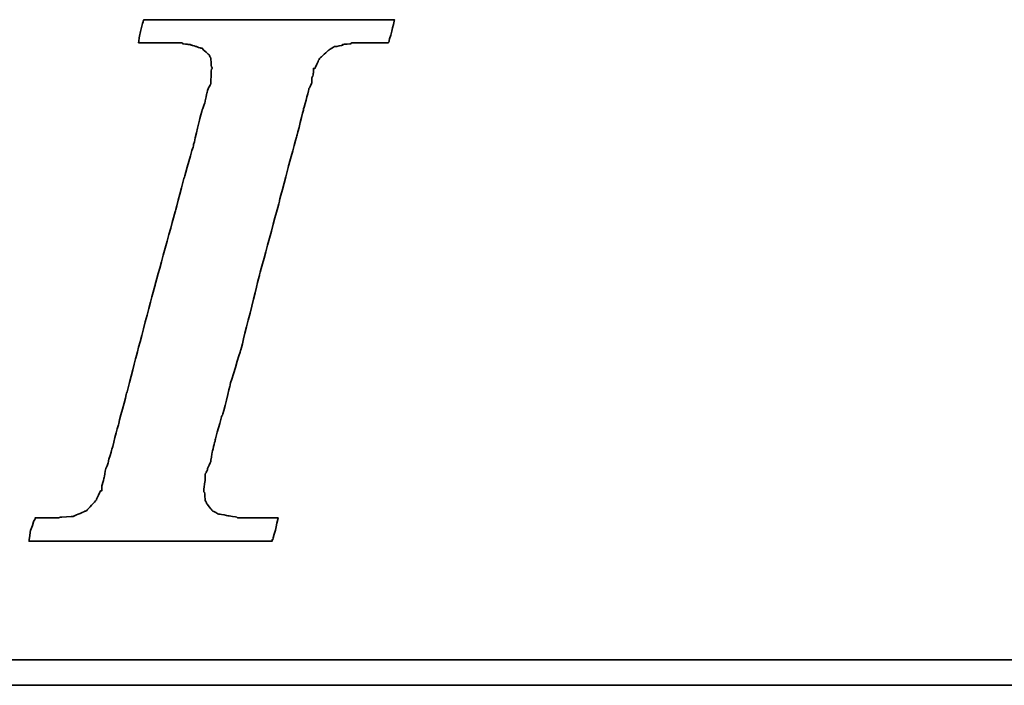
# Model space of a CAD drawing. Header units: millimetres. Extents: x -1 to 163, y -1 to 94.
# Tile 35 of 51: x 127.91 to 130.75, y 46.02 to 47.94. Entities that reach past the tile are written whole.
import ezdxf

# ---------------------------------------------------------------- set-up
doc = ezdxf.new("R2010")
doc.units = ezdxf.units.MM
doc.header["$LTSCALE"] = 0.1
doc.layers.add('DIM', color=4, linetype='CONTINUOUS')
doc.layers.add('layer 1', color=7, linetype='CONTINUOUS')

# ---------------------------------------------------------------- blocks, each defined once
blk = doc.blocks.new('TBI MOTION logo(完整正式版)')
at = {"layer": 'layer 1', "color": 22, "lineweight": 35}
for points, knots in [([(-40.59125, -7.94375), (-40.59125, -7.94375), (-40.97375, -7.94375), (-40.97375, -7.94375), (-40.97375, -7.94375), (-40.97375, -7.94375), (-41.38125, -7.94375), (-41.38125, -7.94375), (-41.38125, -7.94375), (-41.38125, -7.94375), (-41.54875, -7.94375), (-41.54875, -7.94375), (-41.54875, -7.94375), (-41.54875, -7.94375), (-41.59875, -7.94375), (-41.59875, -7.94375), (-41.59875, -7.94375), (-41.59875, -7.94375), (-41.88375, -7.94375), (-41.88375, -7.94375), (-41.88375, -7.94375), (-41.88375, -7.94375), (-41.90875, -7.91875), (-41.90875, -7.91875), (-41.90875, -7.91875), (-41.90875, -7.91875), (-42.19875, -7.87125), (-42.19875, -7.87125), (-42.19875, -7.87125), (-42.19875, -7.87125), (-42.43875, -7.82375), (-42.43875, -7.82375), (-42.43875, -7.82375), (-42.43875, -7.82375), (-42.45875, -7.82375), (-42.45875, -7.82375), (-42.45875, -7.82375), (-42.45875, -7.82375), (-42.48625, -7.82375), (-42.48625, -7.82375), (-42.48625, -7.82375), (-42.48625, -7.82375), (-42.67625, -7.72375), (-42.67625, -7.72375), (-42.67625, -7.72375), (-42.67625, -7.72375), (-42.70125, -7.70375), (-42.70125, -7.70375), (-42.70125, -7.70375), (-42.70125, -7.70375), (-42.72375, -7.67875), (-42.72375, -7.67875), (-42.72375, -7.67875), (-42.72375, -7.67875), (-42.86875, -7.48875), (-42.86875, -7.48875), (-42.86875, -7.48875), (-42.86875, -7.48875), (-42.89375, -7.43875), (-42.89375, -7.43875), (-42.89375, -7.43875), (-42.89375, -7.43875), (-42.91875, -7.38875), (-42.91875, -7.38875), (-42.91875, -7.38875), (-42.91875, -7.38875), (-42.93875, -7.12875), (-42.93875, -7.12875), (-42.93875, -7.12875), (-42.93875, -7.12875), (-42.96375, -7.10375), (-42.96375, -7.10375), (-42.96375, -7.10375), (-42.96375, -7.10375), (-42.96375, -7.05375), (-42.96375, -7.05375), (-42.96375, -7.05375), (-42.96375, -7.05375), (-42.96375, -7.00875), (-42.96375, -7.00875), (-42.96375, -7.00875), (-42.96375, -7.00875), (-42.91875, -6.69625), (-42.91875, -6.69625), (-42.91875, -6.69625), (-42.91875, -6.69625), (-42.91875, -6.62375), (-42.91875, -6.62375), (-42.91875, -6.62375), (-42.91875, -6.62375), (-42.91875, -6.59625), (-42.91875, -6.59625), (-42.91875, -6.59625), (-42.91875, -6.59625), (-42.91875, -6.57375), (-42.91875, -6.57375), (-42.91875, -6.57375), (-42.91875, -6.57375), (-42.91875, -6.52875), (-42.91875, -6.52875), (-42.91875, -6.52875), (-42.91875, -6.52875), (-42.89375, -6.50375), (-42.89375, -6.50375), (-42.89375, -6.50375), (-42.89375, -6.50375), (-42.84375, -6.38375), (-42.84375, -6.38375), (-42.84375, -6.38375), (-42.84375, -6.38375), (-42.84375, -6.35875), (-42.84375, -6.35875), (-42.84375, -6.35875), (-42.84375, -6.35875), (-42.74625, -6.14375), (-42.74625, -6.14375), (-42.74625, -6.14375), (-42.74625, -6.14375), (-42.70125, -5.85375), (-42.70125, -5.85375), (-42.70125, -5.85375), (-42.70125, -5.85375), (-42.60375, -5.47125), (-42.60375, -5.47125), (-42.60375, -5.47125), (-42.60375, -5.47125), (-42.60375, -5.44875), (-42.60375, -5.44875), (-42.60375, -5.44875), (-42.60375, -5.44875), (-42.38875, -4.67875), (-42.38875, -4.67875), (-42.38875, -4.67875), (-42.38875, -4.67875), (-42.36375, -4.65375), (-42.36375, -4.65375), (-42.36375, -4.65375), (-42.36375, -4.65375), (-42.12375, -3.69625), (-42.12375, -3.69625), (-42.12375, -3.69625), (-42.12375, -3.69625), (-42.12375, -3.67374), (-42.12375, -3.67374), (-42.12375, -3.67374), (-42.12375, -3.67374), (-41.78875, -2.59374), (-41.78875, -2.59374), (-41.78875, -2.59374), (-41.78875, -2.59374), (-41.18875, -0.19375), (-41.18875, -0.19375), (-41.18875, -0.19375), (-41.18875, -0.19375), (-40.54375, 2.20624), (-40.54375, 2.20624), (-40.54375, 2.20624), (-40.54375, 2.20624), (-40.25375, 3.30875), (-40.25375, 3.30875), (-40.25375, 3.30875), (-40.25375, 3.30875), (-39.98875, 4.27125), (-39.98875, 4.27125), (-39.98875, 4.27125), (-39.98875, 4.27125), (-39.77375, 5.13125), (-39.77375, 5.13125), (-39.77375, 5.13125), (-39.77375, 5.13125), (-39.67875, 5.47125), (-39.67875, 5.47125), (-39.67875, 5.47125), (-39.67875, 5.47125), (-39.60375, 5.75625), (-39.60375, 5.75625), (-39.60375, 5.75625), (-39.60375, 5.75625), (-39.60375, 5.78125), (-39.60375, 5.78125), (-39.60375, 5.78125), (-39.60375, 5.78125), (-39.50875, 5.97125), (-39.50875, 5.97125), (-39.50875, 5.97125), (-39.50875, 5.97125), (-39.50875, 6.13875), (-39.50875, 6.13875), (-39.50875, 6.13875), (-39.50875, 6.13875), (-39.48625, 6.16625), (-39.48625, 6.16625), (-39.48625, 6.16625), (-39.48625, 6.16625), (-39.46125, 6.28625), (-39.46125, 6.28625), (-39.46125, 6.28625), (-39.46125, 6.28625), (-39.46125, 6.42625), (-39.46125, 6.42625), (-39.46125, 6.42625), (-39.46125, 6.42625), (-39.41375, 6.42625), (-39.41375, 6.42625), (-39.41375, 6.42625), (-39.41375, 6.42625), (-39.29375, 6.69125), (-39.29375, 6.69125), (-39.29375, 6.69125), (-39.29375, 6.69125), (-39.26875, 6.74125), (-39.26875, 6.74125), (-39.26875, 6.74125), (-39.26875, 6.74125), (-39.24375, 6.76625), (-39.24375, 6.76625), (-39.24375, 6.76625), (-39.24375, 6.76625), (-38.98375, 7.00624), (-38.98375, 7.00624), (-38.98375, 7.00624), (-38.98375, 7.00624), (-38.95625, 7.02624), (-38.95625, 7.02624), (-38.95625, 7.02624), (-38.95625, 7.02624), (-38.78875, 7.12624), (-38.78875, 7.12624), (-38.78875, 7.12624), (-38.78875, 7.12624), (-38.76375, 7.12624), (-38.76375, 7.12624), (-38.76375, 7.12624), (-38.76375, 7.12624), (-38.74375, 7.12624), (-38.74375, 7.12624), (-38.74375, 7.12624), (-38.74375, 7.12624), (-38.52875, 7.17125), (-38.52875, 7.17125), (-38.52875, 7.17125), (-38.52875, 7.17125), (-38.52875, 7.19624), (-38.52875, 7.19624), (-38.52875, 7.19624), (-38.52875, 7.19624), (-38.50375, 7.19624), (-38.50375, 7.19624), (-38.50375, 7.19624), (-38.50375, 7.19624), (-38.26125, 7.21875), (-38.26125, 7.21875), (-38.26125, 7.21875), (-38.26125, 7.21875), (-38.23875, 7.24624), (-38.23875, 7.24624), (-38.23875, 7.24624), (-38.23875, 7.24624), (-38.21625, 7.24624), (-38.21625, 7.24624), (-38.21625, 7.24624), (-38.21625, 7.24624), (-38.18875, 7.24624), (-38.18875, 7.24624), (-38.18875, 7.24624), (-38.18875, 7.24624), (-37.90375, 7.24624), (-37.90375, 7.24624), (-37.90375, 7.24624), (-37.90375, 7.24624), (-37.85375, 7.24624), (-37.85375, 7.24624), (-37.85375, 7.24624), (-37.85375, 7.24624), (-37.75875, 7.24624), (-37.75875, 7.24624), (-37.75875, 7.24624), (-37.75875, 7.24624), (-37.42375, 7.24624), (-37.42375, 7.24624), (-37.42375, 7.24624), (-37.42375, 7.24624), (-37.08875, 7.24624), (-37.08875, 7.24624), (-37.08875, 7.24624), (-37.08875, 7.24624), (-37.06375, 7.24624), (-37.06375, 7.24624), (-37.06375, 7.24624), (-37.06375, 7.24624), (-37.06375, 7.26624), (-37.06375, 7.26624), (-37.06375, 7.26624), (-37.06375, 7.26624), (-37.03875, 7.29125), (-37.03875, 7.29125), (-37.03875, 7.29125), (-37.03875, 7.29125), (-37.03875, 7.31625), (-37.03875, 7.31625), (-37.03875, 7.31625), (-37.03875, 7.31625), (-36.94125, 7.67625), (-36.94125, 7.67625), (-36.94125, 7.67625), (-36.94125, 7.67625), (-36.86875, 7.98625), (-36.86875, 7.98625), (-36.86875, 7.98625), (-36.86875, 7.98625), (-36.98875, 7.98625), (-36.98875, 7.98625), (-36.98875, 7.98625), (-36.98875, 7.98625), (-37.42375, 7.98625), (-37.42375, 7.98625), (-37.42375, 7.98625), (-37.42375, 7.98625), (-37.94875, 7.98625), (-37.94875, 7.98625), (-37.94875, 7.98625), (-37.94875, 7.98625), (-38.57375, 7.98625), (-38.57375, 7.98625), (-38.57375, 7.98625), (-38.57375, 7.98625), (-39.29375, 7.98625), (-39.29375, 7.98625), (-39.29375, 7.98625), (-39.29375, 7.98625), (-40.82875, 7.98625), (-40.82875, 7.98625), (-40.82875, 7.98625), (-40.82875, 7.98625), (-42.36375, 7.98625), (-42.36375, 7.98625), (-42.36375, 7.98625), (-42.36375, 7.98625), (-43.08375, 7.98625), (-43.08375, 7.98625), (-43.08375, 7.98625), (-43.08375, 7.98625), (-43.70875, 7.98625), (-43.70875, 7.98625), (-43.70875, 7.98625), (-43.70875, 7.98625), (-44.23375, 7.98625), (-44.23375, 7.98625), (-44.23375, 7.98625), (-44.23375, 7.98625), (-44.66875, 7.98625), (-44.66875, 7.98625), (-44.66875, 7.98625), (-44.66875, 7.98625), (-44.88375, 7.98625), (-44.88375, 7.98625), (-44.88375, 7.98625), (-44.88375, 7.98625), (-44.90875, 7.94125), (-44.90875, 7.94125), (-44.90875, 7.94125), (-44.90875, 7.94125), (-44.90875, 7.91625), (-44.90875, 7.91625), (-44.90875, 7.91625), (-44.90875, 7.91625), (-45.00375, 7.55625), (-45.00375, 7.55625), (-45.00375, 7.55625), (-45.00375, 7.55625), (-45.05375, 7.24624), (-45.05375, 7.24624), (-45.05375, 7.24624), (-45.05375, 7.24624), (-44.61875, 7.24624), (-44.61875, 7.24624), (-44.61875, 7.24624), (-44.61875, 7.24624), (-44.11375, 7.24624), (-44.11375, 7.24624), (-44.11375, 7.24624), (-44.11375, 7.24624), (-43.99375, 7.24624), (-43.99375, 7.24624), (-43.99375, 7.24624), (-43.99375, 7.24624), (-43.94625, 7.24624), (-43.94625, 7.24624), (-43.94625, 7.24624), (-43.94625, 7.24624), (-43.92374, 7.24624), (-43.92374, 7.24624), (-43.92374, 7.24624), (-43.92374, 7.24624), (-43.65875, 7.24624), (-43.65875, 7.24624), (-43.65875, 7.24624), (-43.65875, 7.24624), (-43.63875, 7.21875), (-43.63875, 7.21875), (-43.63875, 7.21875), (-43.63875, 7.21875), (-43.46875, 7.19624), (-43.46875, 7.19624), (-43.46875, 7.19624), (-43.46875, 7.19624), (-43.39875, 7.19624), (-43.39875, 7.19624), (-43.39875, 7.19624), (-43.39875, 7.19624), (-43.37125, 7.17125), (-43.37125, 7.17125), (-43.37125, 7.17125), (-43.37125, 7.17125), (-43.34875, 7.17125), (-43.34875, 7.17125), (-43.34875, 7.17125), (-43.34875, 7.17125), (-43.20375, 7.12624), (-43.20375, 7.12624), (-43.20375, 7.12624), (-43.20375, 7.12624), (-43.05875, 7.07624), (-43.05875, 7.07624), (-43.05875, 7.07624), (-43.05875, 7.07624), (-43.01375, 7.07624), (-43.01375, 7.07624), (-43.01375, 7.07624), (-43.01375, 7.07624), (-42.98875, 7.02624), (-42.98875, 7.02624), (-42.98875, 7.02624), (-42.98875, 7.02624), (-42.79875, 6.86125), (-42.79875, 6.86125), (-42.79875, 6.86125), (-42.79875, 6.86125), (-42.77375, 6.81125), (-42.77375, 6.81125), (-42.77375, 6.81125), (-42.77375, 6.81125), (-42.74625, 6.76625), (-42.74625, 6.76625), (-42.74625, 6.76625), (-42.74625, 6.76625), (-42.72375, 6.47625), (-42.72375, 6.47625), (-42.72375, 6.47625), (-42.72375, 6.47625), (-42.70125, 6.45124), (-42.70125, 6.45124), (-42.70125, 6.45124), (-42.70125, 6.45124), (-42.70125, 6.42625), (-42.70125, 6.42625), (-42.70125, 6.42625), (-42.70125, 6.42625), (-42.72375, 6.40625), (-42.72375, 6.40625), (-42.72375, 6.40625), (-42.72375, 6.40625), (-42.74625, 5.97125), (-42.74625, 5.97125), (-42.74625, 5.97125), (-42.74625, 5.97125), (-42.74625, 5.94625), (-42.74625, 5.94625), (-42.74625, 5.94625), (-42.74625, 5.94625), (-42.74625, 5.92625), (-42.74625, 5.92625), (-42.74625, 5.92625), (-42.74625, 5.92625), (-42.77375, 5.87625), (-42.77375, 5.87625), (-42.77375, 5.87625), (-42.77375, 5.87625), (-42.81875, 5.80625), (-42.81875, 5.80625), (-42.81875, 5.80625), (-42.81875, 5.80625), (-42.86875, 5.63625), (-42.86875, 5.63625), (-42.86875, 5.63625), (-42.86875, 5.63625), (-42.91875, 5.39625), (-42.91875, 5.39625), (-42.91875, 5.39625), (-42.91875, 5.39625), (-42.91875, 5.37124), (-42.91875, 5.37124), (-42.91875, 5.37124), (-42.91875, 5.37124), (-43.01375, 5.10874), (-43.01375, 5.10874), (-43.01375, 5.10874), (-43.01375, 5.10874), (-43.10875, 4.77124), (-43.10875, 4.77124), (-43.10875, 4.77124), (-43.10875, 4.77124), (-43.29875, 3.95625), (-43.29875, 3.95625), (-43.29875, 3.95625), (-43.29875, 3.95625), (-43.58875, 2.95125), (-43.58875, 2.95125), (-43.58875, 2.95125), (-43.58875, 2.95125), (-43.87375, 1.87125), (-43.87375, 1.87125), (-43.87375, 1.87125), (-43.87375, 1.87125), (-44.52625, -0.50374), (-44.52625, -0.50374), (-44.52625, -0.50374), (-44.52625, -0.50374), (-45.14875, -2.85375), (-45.14875, -2.85375), (-45.14875, -2.85375), (-45.14875, -2.85375), (-45.43375, -3.95875), (-45.43375, -3.95875), (-45.43375, -3.95875), (-45.43375, -3.95875), (-45.69875, -4.96875), (-45.69875, -4.96875), (-45.69875, -4.96875), (-45.69875, -4.96875), (-45.91375, -5.78375), (-45.91375, -5.78375), (-45.91375, -5.78375), (-45.91375, -5.78375), (-46.01375, -6.11875), (-46.01375, -6.11875), (-46.01375, -6.11875), (-46.01375, -6.11875), (-46.01375, -6.14375), (-46.01375, -6.14375), (-46.01375, -6.14375), (-46.01375, -6.14375), (-46.10875, -6.40875), (-46.10875, -6.40875), (-46.10875, -6.40875), (-46.10875, -6.40875), (-46.15375, -6.64875), (-46.15375, -6.64875), (-46.15375, -6.64875), (-46.15375, -6.64875), (-46.20375, -6.83875), (-46.20375, -6.83875), (-46.20375, -6.83875), (-46.20375, -6.83875), (-46.22875, -6.93375), (-46.22875, -6.93375), (-46.22875, -6.93375), (-46.22875, -6.93375), (-46.22875, -7.07875), (-46.22875, -7.07875), (-46.22875, -7.07875), (-46.22875, -7.07875), (-46.27375, -7.07875), (-46.27375, -7.07875), (-46.27375, -7.07875), (-46.27375, -7.07875), (-46.39375, -7.34375), (-46.39375, -7.34375), (-46.39375, -7.34375), (-46.39375, -7.34375), (-46.39375, -7.36875), (-46.39375, -7.36875), (-46.39375, -7.36875), (-46.39375, -7.36875), (-46.42125, -7.38875), (-46.42125, -7.38875), (-46.42125, -7.38875), (-46.42125, -7.38875), (-46.68375, -7.67875), (-46.68375, -7.67875), (-46.68375, -7.67875), (-46.68375, -7.67875), (-46.70875, -7.70375), (-46.70875, -7.70375), (-46.70875, -7.70375), (-46.70875, -7.70375), (-46.75375, -7.72375), (-46.75375, -7.72375), (-46.75375, -7.72375), (-46.75375, -7.72375), (-47.08875, -7.87125), (-47.08875, -7.87125), (-47.08875, -7.87125), (-47.08875, -7.87125), (-47.11625, -7.87125), (-47.11625, -7.87125), (-47.11625, -7.87125), (-47.11625, -7.87125), (-47.13875, -7.89375), (-47.13875, -7.89375), (-47.13875, -7.89375), (-47.13875, -7.89375), (-47.56875, -7.91875), (-47.56875, -7.91875), (-47.56875, -7.91875), (-47.56875, -7.91875), (-47.59625, -7.94375), (-47.59625, -7.94375), (-47.59625, -7.94375), (-47.59625, -7.94375), (-47.64375, -7.94375), (-47.64375, -7.94375), (-47.64375, -7.94375), (-47.64375, -7.94375), (-47.73625, -7.94375), (-47.73625, -7.94375), (-47.73625, -7.94375), (-47.73625, -7.94375), (-48.07375, -7.94375), (-48.07375, -7.94375), (-48.07375, -7.94375), (-48.07375, -7.94375), (-48.36125, -7.94375), (-48.36125, -7.94375), (-48.36125, -7.94375), (-48.36125, -7.94375), (-48.36125, -7.96625), (-48.36125, -7.96625), (-48.36125, -7.96625), (-48.36125, -7.96625), (-48.36125, -7.99125), (-48.36125, -7.99125), (-48.36125, -7.99125), (-48.36125, -7.99125), (-48.38875, -8.01375), (-48.38875, -8.01375), (-48.38875, -8.01375), (-48.38875, -8.01375), (-48.50875, -8.34875), (-48.50875, -8.34875), (-48.50875, -8.34875), (-48.50875, -8.34875), (-48.55375, -8.68625), (-48.55375, -8.68625), (-48.55375, -8.68625), (-48.55375, -8.68625), (-48.45875, -8.68625), (-48.45875, -8.68625), (-48.45875, -8.68625), (-48.45875, -8.68625), (-48.07375, -8.68625), (-48.07375, -8.68625), (-48.07375, -8.68625), (-48.07375, -8.68625), (-47.52375, -8.68625), (-47.52375, -8.68625), (-47.52375, -8.68625), (-47.52375, -8.68625), (-46.92375, -8.68625), (-46.92375, -8.68625), (-46.92375, -8.68625), (-46.92375, -8.68625), (-46.25375, -8.68625), (-46.25375, -8.68625), (-46.25375, -8.68625), (-46.25375, -8.68625), (-46.20375, -8.68625), (-46.20375, -8.68625), (-46.20375, -8.68625), (-46.20375, -8.68625), (-44.71375, -8.68625), (-44.71375, -8.68625), (-44.71375, -8.68625), (-44.71375, -8.68625), (-43.22875, -8.68625), (-43.22875, -8.68625), (-43.22875, -8.68625), (-43.22875, -8.68625), (-42.55875, -8.68625), (-42.55875, -8.68625), (-42.55875, -8.68625), (-42.55875, -8.68625), (-42.50875, -8.68625), (-42.50875, -8.68625), (-42.50875, -8.68625), (-42.50875, -8.68625), (-41.93375, -8.68625), (-41.93375, -8.68625), (-41.93375, -8.68625), (-41.93375, -8.68625), (-41.38125, -8.68625), (-41.38125, -8.68625), (-41.38125, -8.68625), (-41.38125, -8.68625), (-40.97375, -8.68625), (-40.97375, -8.68625), (-40.97375, -8.68625), (-40.97375, -8.68625), (-40.78125, -8.68625), (-40.78125, -8.68625), (-40.78125, -8.68625), (-40.78125, -8.68625), (-40.78125, -8.63875), (-40.78125, -8.63875), (-40.78125, -8.63875), (-40.78125, -8.63875), (-40.75875, -8.63875), (-40.75875, -8.63875), (-40.75875, -8.63875), (-40.75875, -8.63875), (-40.66375, -8.27875), (-40.66375, -8.27875), (-40.66375, -8.27875), (-40.66375, -8.27875), (-40.59125, -7.94375), (-40.59125, -7.94375)], [0, 0, 0, 0, 0.00558659, 0.00558659, 0.00558659, 0.0055866, 0.01117318, 0.01117318, 0.01117318, 0.01117319, 0.01675978, 0.01675978, 0.01675978, 0.01675979, 0.02234637, 0.02234637, 0.02234637, 0.02234638, 0.02793296, 0.02793296, 0.02793296, 0.02793297, 0.03351955, 0.03351955, 0.03351955, 0.03351956, 0.03910615, 0.03910615, 0.03910615, 0.03910616, 0.04469274, 0.04469274, 0.04469274, 0.04469275, 0.05027933, 0.05027933, 0.05027933, 0.05027934, 0.05586592, 0.05586592, 0.05586592, 0.05586593, 0.06145251, 0.06145251, 0.06145251, 0.06145252, 0.06703911, 0.06703911, 0.06703911, 0.06703912, 0.0726257, 0.0726257, 0.0726257, 0.07262571, 0.07821229, 0.07821229, 0.07821229, 0.0782123, 0.08379888, 0.08379888, 0.08379888, 0.08379889, 0.08938547, 0.08938547, 0.08938547, 0.08938548, 0.09497207, 0.09497207, 0.09497207, 0.09497208, 0.10055866, 0.10055866, 0.10055866, 0.10055867, 0.10614525, 0.10614525, 0.10614525, 0.10614526, 0.11173184, 0.11173184, 0.11173184, 0.11173185, 0.11731844, 0.11731844, 0.11731844, 0.11731845, 0.12290503, 0.12290503, 0.12290503, 0.12290504, 0.12849162, 0.12849162, 0.12849162, 0.12849163, 0.13407821, 0.13407821, 0.13407821, 0.13407822, 0.1396648, 0.1396648, 0.1396648, 0.13966481, 0.1452514, 0.1452514, 0.1452514, 0.14525141, 0.15083799, 0.15083799, 0.15083799, 0.150838, 0.15642458, 0.15642458, 0.15642458, 0.15642459, 0.16201117, 0.16201117, 0.16201117, 0.16201118, 0.16759777, 0.16759777, 0.16759777, 0.16759778, 0.17318436, 0.17318436, 0.17318436, 0.17318437, 0.17877095, 0.17877095, 0.17877095, 0.17877096, 0.18435754, 0.18435754, 0.18435754, 0.18435755, 0.18994413, 0.18994413, 0.18994413, 0.18994414, 0.19553073, 0.19553073, 0.19553073, 0.19553074, 0.20111732, 0.20111732, 0.20111732, 0.20111733, 0.20670391, 0.20670391, 0.20670391, 0.20670392, 0.2122905, 0.2122905, 0.2122905, 0.21229051, 0.21787709, 0.21787709, 0.21787709, 0.2178771, 0.22346369, 0.22346369, 0.22346369, 0.2234637, 0.22905028, 0.22905028, 0.22905028, 0.22905029, 0.23463687, 0.23463687, 0.23463687, 0.23463688, 0.24022346, 0.24022346, 0.24022346, 0.24022347, 0.24581006, 0.24581006, 0.24581006, 0.24581007, 0.25139665, 0.25139665, 0.25139665, 0.25139666, 0.25698324, 0.25698324, 0.25698324, 0.25698325, 0.26256983, 0.26256983, 0.26256983, 0.26256984, 0.26815642, 0.26815642, 0.26815642, 0.26815643, 0.27374302, 0.27374302, 0.27374302, 0.27374303, 0.27932961, 0.27932961, 0.27932961, 0.27932962, 0.2849162, 0.2849162, 0.2849162, 0.28491621, 0.29050279, 0.29050279, 0.29050279, 0.2905028, 0.29608939, 0.29608939, 0.29608939, 0.2960894, 0.30167598, 0.30167598, 0.30167598, 0.30167599, 0.30726257, 0.30726257, 0.30726257, 0.30726258, 0.31284916, 0.31284916, 0.31284916, 0.31284917, 0.31843575, 0.31843575, 0.31843575, 0.31843576, 0.32402235, 0.32402235, 0.32402235, 0.32402236, 0.32960894, 0.32960894, 0.32960894, 0.32960895, 0.33519553, 0.33519553, 0.33519553, 0.33519554, 0.34078212, 0.34078212, 0.34078212, 0.34078213, 0.34636872, 0.34636872, 0.34636872, 0.34636873, 0.35195531, 0.35195531, 0.35195531, 0.35195532, 0.3575419, 0.3575419, 0.3575419, 0.35754191, 0.36312849, 0.36312849, 0.36312849, 0.3631285, 0.36871508, 0.36871508, 0.36871508, 0.36871509, 0.37430168, 0.37430168, 0.37430168, 0.37430169, 0.37988827, 0.37988827, 0.37988827, 0.37988828, 0.38547486, 0.38547486, 0.38547486, 0.38547487, 0.39106145, 0.39106145, 0.39106145, 0.39106146, 0.39664804, 0.39664804, 0.39664804, 0.39664805, 0.40223464, 0.40223464, 0.40223464, 0.40223465, 0.40782123, 0.40782123, 0.40782123, 0.40782124, 0.41340782, 0.41340782, 0.41340782, 0.41340783, 0.41899441, 0.41899441, 0.41899441, 0.41899442, 0.42458101, 0.42458101, 0.42458101, 0.42458102, 0.4301676, 0.4301676, 0.4301676, 0.43016761, 0.43575419, 0.43575419, 0.43575419, 0.4357542, 0.44134078, 0.44134078, 0.44134078, 0.44134079, 0.44692737, 0.44692737, 0.44692737, 0.44692738, 0.45251397, 0.45251397, 0.45251397, 0.45251398, 0.45810056, 0.45810056, 0.45810056, 0.45810057, 0.46368715, 0.46368715, 0.46368715, 0.46368716, 0.46927374, 0.46927374, 0.46927374, 0.46927375, 0.47486034, 0.47486034, 0.47486034, 0.47486035, 0.48044693, 0.48044693, 0.48044693, 0.48044694, 0.48603352, 0.48603352, 0.48603352, 0.48603353, 0.49162011, 0.49162011, 0.49162011, 0.49162012, 0.4972067, 0.4972067, 0.4972067, 0.49720671, 0.5027933, 0.5027933, 0.5027933, 0.50279331, 0.50837989, 0.50837989, 0.50837989, 0.5083799, 0.51396648, 0.51396648, 0.51396648, 0.51396649, 0.51955307, 0.51955307, 0.51955307, 0.51955308, 0.52513966, 0.52513966, 0.52513966, 0.52513967, 0.53072626, 0.53072626, 0.53072626, 0.53072627, 0.53631285, 0.53631285, 0.53631285, 0.53631286, 0.54189944, 0.54189944, 0.54189944, 0.54189945, 0.54748603, 0.54748603, 0.54748603, 0.54748604, 0.55307263, 0.55307263, 0.55307263, 0.55307264, 0.55865922, 0.55865922, 0.55865922, 0.55865923, 0.56424581, 0.56424581, 0.56424581, 0.56424582, 0.5698324, 0.5698324, 0.5698324, 0.56983241, 0.57541899, 0.57541899, 0.57541899, 0.575419, 0.58100559, 0.58100559, 0.58100559, 0.5810056, 0.58659218, 0.58659218, 0.58659218, 0.58659219, 0.59217877, 0.59217877, 0.59217877, 0.59217878, 0.59776536, 0.59776536, 0.59776536, 0.59776537, 0.60335196, 0.60335196, 0.60335196, 0.60335197, 0.60893855, 0.60893855, 0.60893855, 0.60893856, 0.61452514, 0.61452514, 0.61452514, 0.61452515, 0.62011173, 0.62011173, 0.62011173, 0.62011174, 0.62569832, 0.62569832, 0.62569832, 0.62569833, 0.63128492, 0.63128492, 0.63128492, 0.63128493, 0.63687151, 0.63687151, 0.63687151, 0.63687152, 0.6424581, 0.6424581, 0.6424581, 0.64245811, 0.64804469, 0.64804469, 0.64804469, 0.6480447, 0.65363128, 0.65363128, 0.65363128, 0.65363129, 0.65921788, 0.65921788, 0.65921788, 0.65921789, 0.66480447, 0.66480447, 0.66480447, 0.66480448, 0.67039106, 0.67039106, 0.67039106, 0.67039107, 0.67597765, 0.67597765, 0.67597765, 0.67597766, 0.68156425, 0.68156425, 0.68156425, 0.68156426, 0.68715084, 0.68715084, 0.68715084, 0.68715085, 0.69273743, 0.69273743, 0.69273743, 0.69273744, 0.69832402, 0.69832402, 0.69832402, 0.69832403, 0.70391061, 0.70391061, 0.70391061, 0.70391062, 0.70949721, 0.70949721, 0.70949721, 0.70949722, 0.7150838, 0.7150838, 0.7150838, 0.71508381, 0.72067039, 0.72067039, 0.72067039, 0.7206704, 0.72625698, 0.72625698, 0.72625698, 0.72625699, 0.73184358, 0.73184358, 0.73184358, 0.73184359, 0.73743017, 0.73743017, 0.73743017, 0.73743018, 0.74301676, 0.74301676, 0.74301676, 0.74301677, 0.74860335, 0.74860335, 0.74860335, 0.74860336, 0.75418994, 0.75418994, 0.75418994, 0.75418995, 0.75977654, 0.75977654, 0.75977654, 0.75977655, 0.76536313, 0.76536313, 0.76536313, 0.76536314, 0.77094972, 0.77094972, 0.77094972, 0.77094973, 0.77653631, 0.77653631, 0.77653631, 0.77653632, 0.78212291, 0.78212291, 0.78212291, 0.78212292, 0.7877095, 0.7877095, 0.7877095, 0.78770951, 0.79329609, 0.79329609, 0.79329609, 0.7932961, 0.79888268, 0.79888268, 0.79888268, 0.79888269, 0.80446927, 0.80446927, 0.80446927, 0.80446928, 0.81005587, 0.81005587, 0.81005587, 0.81005588, 0.81564246, 0.81564246, 0.81564246, 0.81564247, 0.82122905, 0.82122905, 0.82122905, 0.82122906, 0.82681564, 0.82681564, 0.82681564, 0.82681565, 0.83240223, 0.83240223, 0.83240223, 0.83240224, 0.83798883, 0.83798883, 0.83798883, 0.83798884, 0.84357542, 0.84357542, 0.84357542, 0.84357543, 0.84916201, 0.84916201, 0.84916201, 0.84916202, 0.8547486, 0.8547486, 0.8547486, 0.85474861, 0.8603352, 0.8603352, 0.8603352, 0.86033521, 0.86592179, 0.86592179, 0.86592179, 0.8659218, 0.87150838, 0.87150838, 0.87150838, 0.87150839, 0.87709497, 0.87709497, 0.87709497, 0.87709498, 0.88268156, 0.88268156, 0.88268156, 0.88268157, 0.88826816, 0.88826816, 0.88826816, 0.88826817, 0.89385475, 0.89385475, 0.89385475, 0.89385476, 0.89944134, 0.89944134, 0.89944134, 0.89944135, 0.90502793, 0.90502793, 0.90502793, 0.90502794, 0.91061453, 0.91061453, 0.91061453, 0.91061454, 0.91620112, 0.91620112, 0.91620112, 0.91620113, 0.92178771, 0.92178771, 0.92178771, 0.92178772, 0.9273743, 0.9273743, 0.9273743, 0.92737431, 0.93296089, 0.93296089, 0.93296089, 0.9329609, 0.93854749, 0.93854749, 0.93854749, 0.9385475, 0.94413408, 0.94413408, 0.94413408, 0.94413409, 0.94972067, 0.94972067, 0.94972067, 0.94972068, 0.95530726, 0.95530726, 0.95530726, 0.95530727, 0.96089385, 0.96089385, 0.96089385, 0.96089386, 0.96648045, 0.96648045, 0.96648045, 0.96648046, 0.97206704, 0.97206704, 0.97206704, 0.97206705, 0.97765363, 0.97765363, 0.97765363, 0.97765364, 0.98324022, 0.98324022, 0.98324022, 0.98324023, 0.98882682, 0.98882682, 0.98882682, 0.98882683, 0.99441341, 0.99441341, 0.99441341, 0.99441342, 1, 1, 1, 1]), ([(75.90875, -9.47875), (75.90875, -9.47875), (75.90875, -12.28625), (75.90875, -12.28625), (75.90875, -12.28625), (75.90875, -12.28625), (75.90875, -12.47875), (75.90875, -12.47875), (75.90875, -12.47875), (75.90875, -12.47875), (75.71625, -12.47875), (75.71625, -12.47875), (75.71625, -12.47875), (75.71625, -12.47875), (-88.32875, -12.47875), (-88.32875, -12.47875), (-88.32875, -12.47875), (-88.32875, -12.47875), (-88.32875, -13.29375), (-88.32875, -13.29375), (-88.32875, -13.29375), (-88.32875, -13.29375), (82.89125, -13.29375), (82.89125, -13.29375), (82.89125, -13.29375), (82.89125, -13.29375), (75.90875, -9.47875), (75.90875, -9.47875)], [0, 0, 0, 0, 0.14285714, 0.14285714, 0.14285714, 0.14285715, 0.28571429, 0.28571429, 0.28571429, 0.2857143, 0.42857143, 0.42857143, 0.42857143, 0.42857144, 0.57142857, 0.57142857, 0.57142857, 0.57142858, 0.71428571, 0.71428571, 0.71428571, 0.71428572, 0.85714286, 0.85714286, 0.85714286, 0.85714287, 1, 1, 1, 1])]:
    blk.add_open_spline(points, degree=3, knots=knots, dxfattribs=at)

msp = doc.modelspace()

# ---------------------------------------------------------------- block references
at = {"layer": 'DIM', "color": 7, "xscale": 0.0903878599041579, "yscale": 0.0903878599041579, "zscale": 0.0903878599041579}
msp.add_blockref('TBI MOTION logo(完整正式版)', (132.3221, 47.2187), dxfattribs=at)

doc.saveas('drawing.dxf')
